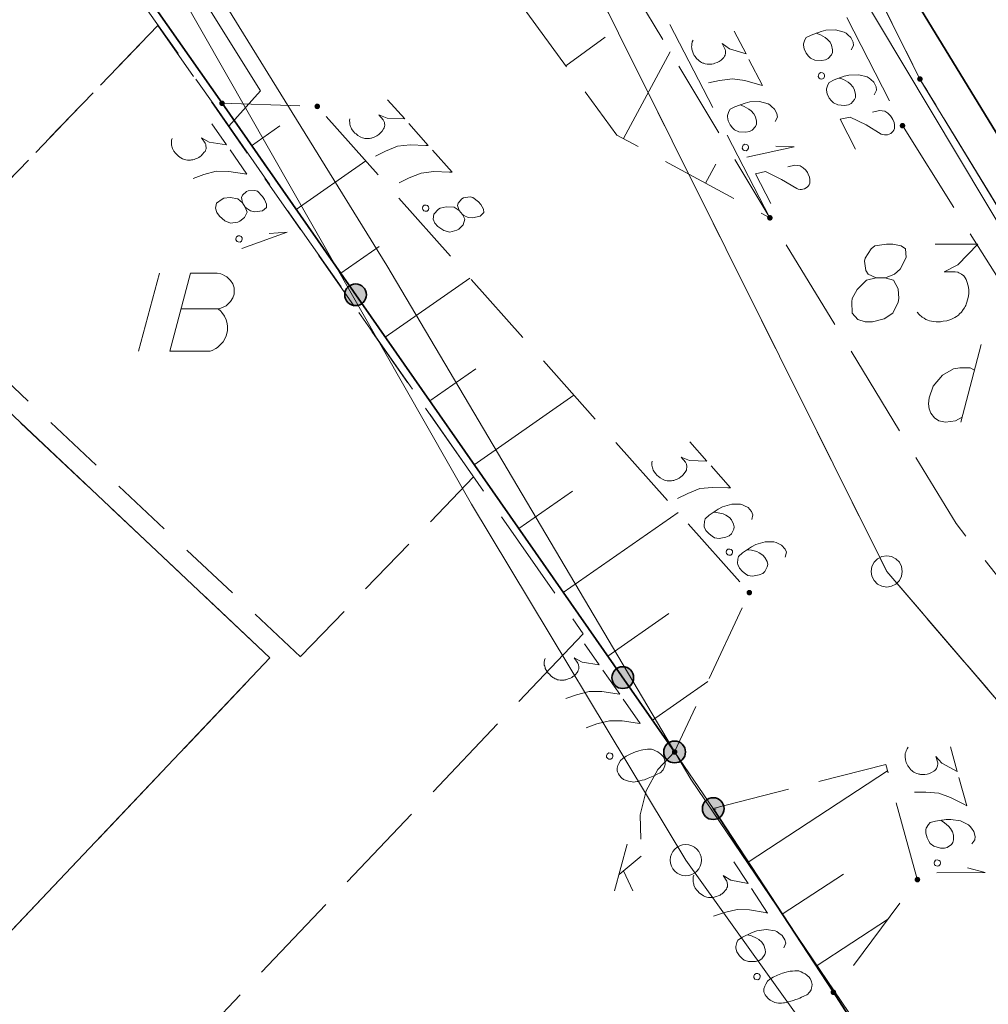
# Model space of a CAD drawing. Header units: metres. Extents: x 5554594 to 5556205, y 5636132 to 5636668.
# Tile 18 of 168: x 5555154 to 5555169, y 5636281 to 5636297. Entities that reach past the tile are written whole.
import ezdxf

# ---------------------------------------------------------------- set-up
doc = ezdxf.new("R2010")
doc.units = ezdxf.units.M
doc.header["$MEASUREMENT"] = 0
doc.header["$XCLIPFRAME"] = 0
for name, pattern in [('L_0_05', [1.75, 1.25, -0.5]), ('L_0_06', [2, 1.5, -0.5]), ('PRZER1-1', [2, 1, -1]), ('PRZER2-1', [3, 2, -1]), ('PRZER3-1', [4, 3, -1])]:
    doc.linetypes.add(name, pattern=pattern)
for name, color, linetype, lineweight in [('#digitalizacja', 7, 'Continuous', 18), ('#RASTER', 7, 'Continuous', 18), ('#skartowane', 7, 'Continuous', 18)]:
    doc.layers.add(name, color=color, linetype=linetype, lineweight=lineweight)
for name, color, linetype, lineweight, true_color in [('GEPPGD', 96, 'Continuous', 18, 0x008000), ('GESDZI', 18, 'Continuous', 18, 0x0a0909), ('GESDZI_O', 18, 'Continuous', 18, 0x0a0909), ('GESKKL', 96, 'PRZER3-1', 18, 0x008000), ('GESUZY', 96, 'PRZER1-1', 18, 0x008000), ('GESUZY_O', 96, 'PRZER1-1', 18, 0x008000), ('GSSKPL', 18, 'PRZER3-1', 18, 0x0a0909), ('GSSSBA', 18, 'Continuous', 25, 0x0a0909), ('GULWPI', 5, 'Continuous', 18, 0x0000ff), ('GUPWPI', 5, 'Continuous', 18, 0x0000ff), ('GUSIBP', 18, 'PRZER2-1', 18, 0x0a0909), ('GUSIBP_O', 18, 'PRZER2-1', 18, 0x0a0909)]:
    doc.layers.add(name, color=color, linetype=linetype, lineweight=lineweight, true_color=true_color)
picture_1 = doc.add_image_def('image1.tif', size_in_pixel=(18897, 11811))

# ---------------------------------------------------------------- blocks, each defined once
blk = doc.blocks.new('POINT')
blk.add_hatch(color=0).paths.add_polyline_path([(-0.000884, -0.0025), (-0.0025, -0.000884), (-0.0025, 0.000884), (0.000884, 0.0025), (0.0025, 0.000884), (0.0025, -0.000884), (0.000884, -0.0025)])
blk = doc.blocks.new('EPPGN')
blk.add_hatch(color=0).paths.add_polyline_path([(0, -0.09), (-0.027812, -0.085595), (-0.052901, -0.072812), (-0.072812, -0.052901), (-0.085595, -0.027812), (-0.09, 0), (-0.085595, 0.027812), (-0.072812, 0.052901), (-0.052901, 0.072812), (-0.027812, 0.085595), (0, 0.09), (0.027812, 0.085595), (0.052901, 0.072812), (0.072812, 0.052901), (0.085595, 0.027812), (0.09, 0), (0.085595, -0.027812), (0.072812, -0.052901), (0.052901, -0.072812), (0.027812, -0.085595)])
blk = doc.blocks.new('EPPGS')
at = {"color": 0, "flags": 128}
blk.add_lwpolyline([(0.5, 0), (0.475528, -0.154508), (0.404508, -0.293893), (0.293893, -0.404508), (0.154508, -0.475528), (0, -0.5), (-0.154508, -0.475528), (-0.293893, -0.404508), (-0.404508, -0.293893), (-0.475528, -0.154508), (-0.5, 0), (-0.475528, 0.154508), (-0.404508, 0.293893), (-0.293893, 0.404508), (-0.154508, 0.475528), (0, 0.5), (0.154508, 0.475528), (0.293893, 0.404508), (0.404508, 0.293893), (0.475528, 0.154508), (0.5, 0)], close=True, dxfattribs=at)
blk = doc.blocks.new('*U100')
at = {"layer": 'GESUZY_O', "color": 96, "linetype": 'ByBlock', "lineweight": 18, "true_color": 0x008000}
blk.add_line((5555169.073, 5636291.607), (5555168.748, 5636290.357), dxfattribs=at)
at = {"layer": 'GESUZY_O', "color": 96, "linetype": 'ByBlock', "lineweight": 18, "true_color": 0x008000, "flags": 128}
blk.add_lwpolyline([(5555168.965, 5636291.194), (5555168.896, 5636291.233), (5555168.729, 5636291.233), (5555168.63, 5636291.214), (5555168.453, 5636291.115), (5555168.305, 5636290.938), (5555168.237, 5636290.751), (5555168.227, 5636290.653), (5555168.237, 5636290.574), (5555168.266, 5636290.505), (5555168.325, 5636290.426), (5555168.394, 5636290.377), (5555168.502, 5636290.357), (5555168.581, 5636290.367), (5555168.66, 5636290.377), (5555168.768, 5636290.436)], dxfattribs=at)
blk = doc.blocks.new('*U358')
at = {"layer": '#skartowane', "color": 7, "linetype": 'ByBlock', "lineweight": 18}
for q in [(5555168.852, 5636283.198), (5555168.36, 5636283.117)]:
    blk.add_line((5555169.136, 5636283.123), q, dxfattribs=at)
blk = doc.blocks.new('*U359')
at = {"layer": '#skartowane', "color": 7, "linetype": 'ByBlock', "lineweight": 18}
for q in [(5555157.199, 5636293.148), (5555157.636, 5636293.388)]:
    blk.add_line((5555157.929, 5636293.412), q, dxfattribs=at)
blk = doc.blocks.new('*U360')
at = {"layer": '#skartowane', "color": 7, "linetype": 'ByBlock', "lineweight": 18}
for q in [(5555165.312, 5636294.613), (5555165.777, 5636294.793)]:
    blk.add_line((5555166.07, 5636294.779), q, dxfattribs=at)
blk = doc.blocks.new('*U1606')
at = {"layer": '#digitalizacja', "color": 36, "linetype": 'ByBlock', "lineweight": 18, "true_color": 0x803300}
for p, q in [((5555163.186, 5636282.828), (5555163.387, 5636283.578)), ((5555163.257, 5636283.094), (5555163.611, 5636283.389)), ((5555163.328, 5636283.153), (5555163.481, 5636282.828))]:
    blk.add_line(p, q, dxfattribs=at)

msp = doc.modelspace()

# ---------------------------------------------------------------- hatches: boundary and pattern name
at = {"layer": '#skartowane', "linetype": 'Continuous', "lineweight": 18}
h = msp.add_hatch(color=7, dxfattribs=at)
edge = h.paths.add_edge_path()
edge.add_arc((5555156.88, 5636295.48), 0.045, 0, 360)
h = msp.add_hatch(color=7, dxfattribs=at)
edge = h.paths.add_edge_path()
edge.add_arc((5555158.41, 5636295.43), 0.045, 0, 360)
h = msp.add_hatch(color=7, dxfattribs=at)
edge = h.paths.add_edge_path()
edge.add_arc((5555167.81, 5636295.12), 0.045, 0, 360)
h = msp.add_hatch(color=7, dxfattribs=at)
edge = h.paths.add_edge_path()
edge.add_arc((5555165.68, 5636293.64), 0.045, 0, 360)
at = {"layer": '#skartowane', "linetype": 'Continuous', "lineweight": 35}
h = msp.add_hatch(color=7, dxfattribs=at)
edge = h.paths.add_edge_path()
edge.add_arc((5555159.026, 5636292.405), 0.175, 0, 360)
at = {"layer": '#skartowane', "linetype": 'Continuous', "lineweight": 18}
h = msp.add_hatch(color=7, dxfattribs=at)
edge = h.paths.add_edge_path()
edge.add_arc((5555165.35, 5636287.62), 0.045, 0, 360)
at = {"layer": '#skartowane', "linetype": 'Continuous', "lineweight": 35}
h = msp.add_hatch(color=7, dxfattribs=at)
edge = h.paths.add_edge_path()
edge.add_arc((5555163.317, 5636286.254), 0.175, 0, 360)
h = msp.add_hatch(color=7, dxfattribs=at)
edge = h.paths.add_edge_path()
edge.add_arc((5555164.15, 5636285.06), 0.175, 0, 360)
at = {"layer": '#skartowane', "linetype": 'Continuous', "lineweight": 18}
h = msp.add_hatch(color=7, dxfattribs=at)
edge = h.paths.add_edge_path()
edge.add_arc((5555164.15, 5636285.06), 0.045, 0, 360)
at = {"layer": '#skartowane', "linetype": 'Continuous', "lineweight": 35}
h = msp.add_hatch(color=7, dxfattribs=at)
edge = h.paths.add_edge_path()
edge.add_arc((5555164.77, 5636284.15), 0.175, 0, 360)
at = {"layer": '#skartowane', "linetype": 'Continuous', "lineweight": 18}
h = msp.add_hatch(color=7, dxfattribs=at)
edge = h.paths.add_edge_path()
edge.add_arc((5555168.05, 5636283.01), 0.045, 0, 360)
h = msp.add_hatch(color=7, dxfattribs=at)
edge = h.paths.add_edge_path()
edge.add_arc((5555166.7, 5636281.2), 0.045, 0, 360)

# ---------------------------------------------------------------- linework, layer by layer
at = {"layer": '#digitalizacja', "color": 1, "linetype": 'Continuous', "lineweight": 18, "flags": 128}
msp.add_lwpolyline([(5555160.588, 5636310.204), (5555164.623, 5636302.246), (5555166.546, 5636298.24), (5555170.434, 5636291.739), (5555173.666, 5636287.512), (5555177.255, 5636283.385), (5555187.066, 5636274.45)], dxfattribs=at)
at = {"layer": '#digitalizacja', "color": 36, "linetype": 'Continuous', "lineweight": 18, "true_color": 0x803300, "flags": 128}
for points in [[(5555164.329, 5636283.323), (5555160.89, 5636289.043), (5555154.409, 5636300.408), (5555149.33, 5636308.043)], [(5555176.621, 5636268.039), (5555172.322, 5636273.699), (5555167.867, 5636279.515), (5555164.409, 5636284.623), (5555159.53, 5636292.876), (5555156.905, 5636297.117), (5555153.86, 5636302.373)], [(5555175.804, 5636267.776), (5555166.819, 5636279.847), (5555164.329, 5636283.323)]]:
    msp.add_lwpolyline(points, dxfattribs=at)
at = {"layer": '#digitalizacja', "color": 36, "linetype": 'Continuous', "lineweight": 18, "true_color": 0x803300}
msp.add_circle((5555164.329, 5636283.323), 0.25, dxfattribs=at)
at = {"layer": '#skartowane', "color": 7, "linetype": 'Continuous', "lineweight": 18}
msp.add_line((5555164.77, 5636284.15), (5555164.15, 5636285.06), dxfattribs=at)
at = {"layer": '#skartowane', "color": 7, "linetype": 'Continuous', "lineweight": 35, "flags": 128}
for points in [[(5555158.36, 5636316.43), (5555167.82, 5636297.46), (5555171.77, 5636290.99), (5555175.13, 5636287.15)], [(5555154.06, 5636301.62), (5555153.03, 5636300.97), (5555156.88, 5636295.48), (5555164.15, 5636285.06)], [(5555177.89, 5636265.98), (5555176.4, 5636269.89), (5555167.79, 5636279.51), (5555166.7, 5636281.2), (5555164.77, 5636284.15)]]:
    msp.add_lwpolyline(points, dxfattribs=at)
at = {"layer": '#skartowane', "color": 7, "linetype": 'L_0_06', "lineweight": 18, "flags": 128}
msp.add_lwpolyline([(5555319.91, 5636279.38), (5555323.03, 5636275.28), (5555329.28, 5636268.46), (5555334.03, 5636263.4), (5555345.03, 5636252.49), (5555346.54, 5636251.45), (5555345.73, 5636247.93), (5555332.42, 5636261.49), (5555327.2, 5636266.8), (5555317.86, 5636277.41), (5555315.42, 5636280.01), (5555313.35, 5636281.16), (5555310.91, 5636281.48), (5555308.55, 5636280.93), (5555307.33, 5636278.49), (5555300.21, 5636263.98), (5555298.84, 5636260.31), (5555299.74, 5636259.03), (5555298.26, 5636255.27), (5555297.04, 5636255.1), (5555292.88, 5636247), (5555292.08, 5636246.05), (5555288.59, 5636239.37), (5555285.9, 5636234.86), (5555282.53, 5636231.41), (5555279.83, 5636229.99), (5555275.41, 5636228.95), (5555271.53, 5636229.31), (5555268.13, 5636230.4), (5555264.62, 5636232.17), (5555253.07, 5636239.68), (5555243.27, 5636245.93), (5555229.11, 5636254.41), (5555220.5, 5636258.77), (5555213.45, 5636261.65), (5555208.14, 5636263.06), (5555202.51, 5636263.31), (5555198.72, 5636262.51), (5555193.02, 5636260.05), (5555189.79, 5636257.33), (5555186.81, 5636252.47), (5555184.72, 5636245.33), (5555179.71, 5636245.97), (5555181.09, 5636251.46), (5555182.84, 5636255.67), (5555185.21, 5636259.68), (5555188.88, 5636264.05), (5555188.73, 5636266.82), (5555186.51, 5636270.36), (5555177.24, 5636279.14), (5555172.12, 5636284.35), (5555168.67, 5636288.73), (5555165.68, 5636293.64), (5555163.11, 5636298.61), (5555159.69, 5636305.28), (5555154.96, 5636314.88), (5555157.25, 5636316.15), (5555161.87, 5636306.69), (5555165.41, 5636299.79), (5555167.81, 5636295.12), (5555170.82, 5636290.32), (5555174.09, 5636286.04), (5555178.95, 5636281.15), (5555193.27, 5636269.09), (5555198.74, 5636266.34), (5555202.91, 5636266.53), (5555208.67, 5636266.05), (5555214.33, 5636264.32), (5555221.74, 5636261.36), (5555230.37, 5636257.02), (5555244.89, 5636248.46), (5555254.7, 5636242.22), (5555266.71, 5636234.85), (5555271.59, 5636232.9), (5555275.32, 5636232.51), (5555278.58, 5636233.38), (5555282.52, 5636236.11), (5555285.35, 5636239.7), (5555289.44, 5636247.37), (5555294.78, 5636258.52), (5555297.61, 5636265.12), (5555304.52, 5636279.57), (5555309.3, 5636287.58), (5555310.96, 5636291.13)], dxfattribs=at)
at = {"layer": '#skartowane', "color": 7, "linetype": 'L_0_05', "lineweight": 18, "flags": 128}
for points in [[(5555154.6, 5636314.7), (5555158.99, 5636304.78), (5555165.68, 5636293.64), (5555163.22, 5636294.97), (5555156.99, 5636303.46), (5555152.37, 5636313.55), (5555154.6, 5636314.7)], [(5555156.88, 5636295.48), (5555158.41, 5636295.43), (5555165.35, 5636287.62), (5555164.15, 5636285.06), (5555156.88, 5636295.48)], [(5555164.77, 5636284.15), (5555167.54, 5636284.86), (5555168.05, 5636283.01), (5555166.7, 5636281.2), (5555164.77, 5636284.15)]]:
    msp.add_lwpolyline(points, close=True, dxfattribs=at)
at = {"layer": '#skartowane', "color": 7, "linetype": 'Continuous', "lineweight": 18, "flags": 128}
for points in [[(5555165.107, 5636296.641), (5555165.297, 5636296.274), (5555165.029, 5636296.355), (5555164.912, 5636296.44), (5555164.961, 5636296.346), (5555164.966, 5636296.322), (5555164.967, 5636296.309), (5555164.967, 5636296.296), (5555164.967, 5636296.283), (5555164.962, 5636296.254), (5555164.952, 5636296.235), (5555164.941, 5636296.216), (5555164.928, 5636296.203), (5555164.897, 5636296.173), (5555164.868, 5636296.152), (5555164.853, 5636296.144), (5555164.832, 5636296.133), (5555164.797, 5636296.122), (5555164.774, 5636296.116), (5555164.75, 5636296.111), (5555164.732, 5636296.108), (5555164.718, 5636296.108), (5555164.705, 5636296.107), (5555164.692, 5636296.107), (5555164.671, 5636296.11), (5555164.642, 5636296.114), (5555164.618, 5636296.122), (5555164.602, 5636296.127), (5555164.583, 5636296.137), (5555164.565, 5636296.148), (5555164.543, 5636296.163), (5555164.533, 5636296.171), (5555164.503, 5636296.202), (5555164.482, 5636296.231), (5555164.466, 5636296.249), (5555164.447, 5636296.286), (5555164.43, 5636296.331), (5555164.427, 5636296.349), (5555164.424, 5636296.368), (5555164.421, 5636296.386), (5555164.424, 5636296.407), (5555164.426, 5636296.428), (5555164.434, 5636296.465), (5555164.446, 5636296.492)], [(5555166.988, 5636296.337), (5555167.024, 5636296.408), (5555167.015, 5636296.464), (5555166.978, 5636296.537), (5555166.93, 5636296.579), (5555166.903, 5636296.605), (5555166.874, 5636296.623), (5555166.736, 5636296.659), (5555166.58, 5636296.652), (5555166.504, 5636296.632), (5555166.341, 5636296.575), (5555166.262, 5636296.535), (5555166.241, 5636296.497), (5555166.221, 5636296.434), (5555166.218, 5636296.413), (5555166.229, 5636296.352), (5555166.265, 5636296.284), (5555166.302, 5636296.237), (5555166.331, 5636296.205), (5555166.4, 5636296.174), (5555166.512, 5636296.165), (5555166.572, 5636296.176), (5555166.614, 5636296.198), (5555166.669, 5636296.259), (5555166.684, 5636296.294), (5555166.686, 5636296.341), (5555166.67, 5636296.412), (5555166.646, 5636296.46), (5555166.6, 5636296.509), (5555166.566, 5636296.538), (5555166.491, 5636296.579), (5555166.449, 5636296.597), (5555166.425, 5636296.605)], [(5555162.405, 5636296.081), (5555163.033, 5636296.542)], [(5555163.327, 5636294.912), (5555164.08, 5636296.304)], [(5555165.343, 5636296.185), (5555165.56, 5636295.765), (5555165.521, 5636295.778), (5555165.279, 5636295.846), (5555165.078, 5636295.875), (5555164.872, 5636295.848), (5555164.693, 5636295.809)], [(5555166.546, 5636295.957), (5555166.559, 5636295.931), (5555166.557, 5636295.909), (5555166.544, 5636295.883), (5555166.517, 5636295.869), (5555166.488, 5636295.874), (5555166.47, 5636295.885), (5555166.456, 5636295.911), (5555166.459, 5636295.932), (5555166.471, 5636295.959), (5555166.498, 5636295.972), (5555166.527, 5636295.967), (5555166.546, 5636295.957)], [(5555167.357, 5636295.617), (5555167.394, 5636295.689), (5555167.385, 5636295.744), (5555167.347, 5636295.818), (5555167.299, 5636295.86), (5555167.273, 5636295.886), (5555167.243, 5636295.904), (5555167.106, 5636295.939), (5555166.95, 5636295.932), (5555166.873, 5636295.913), (5555166.71, 5636295.856), (5555166.632, 5636295.815), (5555166.611, 5636295.778), (5555166.59, 5636295.714), (5555166.588, 5636295.693), (5555166.599, 5636295.633), (5555166.634, 5636295.564), (5555166.672, 5636295.517), (5555166.701, 5636295.486), (5555166.77, 5636295.455), (5555166.881, 5636295.445), (5555166.942, 5636295.457), (5555166.984, 5636295.478), (5555167.039, 5636295.54), (5555167.054, 5636295.574), (5555167.056, 5636295.622), (5555167.04, 5636295.693), (5555167.015, 5636295.74), (5555166.97, 5636295.79), (5555166.935, 5636295.819), (5555166.861, 5636295.86), (5555166.818, 5636295.878), (5555166.795, 5636295.886)], [(5555159.539, 5636295.538), (5555159.814, 5636295.229), (5555159.534, 5636295.242), (5555159.399, 5636295.296), (5555159.47, 5636295.216), (5555159.481, 5636295.195), (5555159.485, 5636295.182), (5555159.488, 5636295.169), (5555159.492, 5636295.156), (5555159.494, 5636295.127), (5555159.489, 5636295.106), (5555159.483, 5636295.086), (5555159.474, 5636295.07), (5555159.451, 5636295.033), (5555159.428, 5636295.005), (5555159.415, 5636294.994), (5555159.397, 5636294.978), (5555159.367, 5636294.959), (5555159.345, 5636294.947), (5555159.324, 5636294.936), (5555159.307, 5636294.929), (5555159.294, 5636294.925), (5555159.281, 5636294.922), (5555159.268, 5636294.919), (5555159.247, 5636294.916), (5555159.218, 5636294.913), (5555159.193, 5636294.915), (5555159.176, 5636294.916), (5555159.156, 5636294.921), (5555159.135, 5636294.926), (5555159.111, 5636294.936), (5555159.098, 5636294.941), (5555159.062, 5636294.964), (5555159.034, 5636294.987), (5555159.014, 5636295), (5555158.986, 5636295.031), (5555158.96, 5636295.071), (5555158.952, 5636295.088), (5555158.945, 5636295.105), (5555158.937, 5636295.122), (5555158.934, 5636295.143), (5555158.931, 5636295.164), (5555158.93, 5636295.202), (5555158.935, 5636295.231)], [(5555165.766, 5636295.187), (5555165.802, 5636295.259), (5555165.794, 5636295.314), (5555165.756, 5636295.387), (5555165.708, 5636295.429), (5555165.681, 5636295.455), (5555165.651, 5636295.473), (5555165.514, 5636295.508), (5555165.358, 5636295.501), (5555165.282, 5636295.481), (5555165.119, 5636295.424), (5555165.04, 5636295.383), (5555165.019, 5636295.346), (5555164.999, 5636295.282), (5555164.997, 5636295.261), (5555165.008, 5636295.2), (5555165.043, 5636295.132), (5555165.081, 5636295.085), (5555165.11, 5636295.054), (5555165.179, 5636295.023), (5555165.291, 5636295.014), (5555165.351, 5636295.025), (5555165.393, 5636295.047), (5555165.448, 5636295.109), (5555165.463, 5636295.143), (5555165.465, 5636295.191), (5555165.448, 5636295.262), (5555165.424, 5636295.309), (5555165.378, 5636295.359), (5555165.344, 5636295.387), (5555165.269, 5636295.428), (5555165.227, 5636295.446), (5555165.203, 5636295.454)], [(5555167.329, 5636295.337), (5555167.442, 5636295.362), (5555167.527, 5636295.352), (5555167.577, 5636295.319), (5555167.617, 5636295.279), (5555167.641, 5636295.245), (5555167.655, 5636295.219), (5555167.674, 5636295.169), (5555167.68, 5636295.132), (5555167.683, 5636295.114), (5555167.683, 5636295.074), (5555167.67, 5636295.048), (5555167.654, 5636295.026), (5555167.641, 5636295.013), (5555167.623, 5636294.997), (5555167.597, 5636294.983), (5555167.568, 5636294.975), (5555167.549, 5636294.972), (5555167.523, 5636294.972), (5555167.494, 5636294.977), (5555167.47, 5636294.985), (5555167.228, 5636295.132), (5555166.971, 5636295.259), (5555166.81, 5636295.223), (5555167.055, 5636294.745)], [(5555156.716, 5636295.151), (5555156.953, 5636294.812), (5555156.676, 5636294.857), (5555156.549, 5636294.926), (5555156.61, 5636294.839), (5555156.618, 5636294.816), (5555156.62, 5636294.803), (5555156.622, 5636294.79), (5555156.624, 5636294.777), (5555156.623, 5636294.748), (5555156.615, 5636294.728), (5555156.608, 5636294.708), (5555156.596, 5636294.693), (5555156.569, 5636294.66), (5555156.544, 5636294.635), (5555156.529, 5636294.624), (5555156.51, 5636294.611), (5555156.477, 5636294.595), (5555156.454, 5636294.587), (5555156.432, 5636294.578), (5555156.414, 5636294.573), (5555156.401, 5636294.571), (5555156.388, 5636294.569), (5555156.375, 5636294.567), (5555156.353, 5636294.567), (5555156.324, 5636294.568), (5555156.299, 5636294.572), (5555156.283, 5636294.575), (5555156.263, 5636294.583), (5555156.243, 5636294.59), (5555156.22, 5636294.603), (5555156.208, 5636294.609), (5555156.175, 5636294.637), (5555156.15, 5636294.662), (5555156.131, 5636294.678), (5555156.108, 5636294.712), (5555156.086, 5636294.754), (5555156.08, 5636294.772), (5555156.075, 5636294.79), (5555156.07, 5636294.808), (5555156.069, 5636294.829), (5555156.069, 5636294.851), (5555156.071, 5636294.888), (5555156.08, 5636294.916)], [(5555157.355, 5636294.799), (5555157.811, 5636295.117)], [(5555159.88, 5636295.154), (5555160.194, 5636294.801), (5555160.153, 5636294.804), (5555159.902, 5636294.81), (5555159.7, 5636294.789), (5555159.507, 5636294.712), (5555159.343, 5636294.63)], [(5555157.01, 5636294.73), (5555157.28, 5636294.342), (5555157.239, 5636294.349), (5555156.991, 5636294.385), (5555156.788, 5636294.387), (5555156.588, 5636294.334), (5555156.415, 5636294.271)], [(5555160.261, 5636294.726), (5555160.575, 5636294.373), (5555160.533, 5636294.375), (5555160.282, 5636294.382), (5555160.08, 5636294.36), (5555159.888, 5636294.284), (5555159.724, 5636294.202)], [(5555165.325, 5636294.806), (5555165.339, 5636294.78), (5555165.336, 5636294.759), (5555165.323, 5636294.732), (5555165.297, 5636294.718), (5555165.268, 5636294.723), (5555165.249, 5636294.734), (5555165.236, 5636294.76), (5555165.238, 5636294.781), (5555165.251, 5636294.808), (5555165.277, 5636294.821), (5555165.306, 5636294.816), (5555165.325, 5636294.806)], [(5555158.07, 5636293.774), (5555159.189, 5636294.554)], [(5555164.647, 5636294.199), (5555164.812, 5636294.504)], [(5555165.969, 5636294.461), (5555166.082, 5636294.486), (5555166.167, 5636294.477), (5555166.217, 5636294.443), (5555166.257, 5636294.404), (5555166.282, 5636294.37), (5555166.295, 5636294.344), (5555166.314, 5636294.294), (5555166.32, 5636294.257), (5555166.323, 5636294.238), (5555166.324, 5636294.199), (5555166.311, 5636294.172), (5555166.295, 5636294.151), (5555166.282, 5636294.138), (5555166.264, 5636294.121), (5555166.238, 5636294.108), (5555166.209, 5636294.1), (5555166.19, 5636294.097), (5555166.164, 5636294.096), (5555166.135, 5636294.101), (5555166.111, 5636294.109), (5555165.869, 5636294.256), (5555165.611, 5636294.382), (5555165.45, 5636294.345), (5555165.697, 5636293.868)], [(5555157.207, 5636293.88), (5555157.254, 5636293.813), (5555157.272, 5636293.797), (5555157.337, 5636293.755), (5555157.406, 5636293.739), (5555157.532, 5636293.755), (5555157.596, 5636293.807), (5555157.597, 5636293.857), (5555157.564, 5636293.935), (5555157.53, 5636293.984), (5555157.452, 5636294.066), (5555157.407, 5636294.078), (5555157.301, 5636294.076), (5555157.273, 5636294.064), (5555157.207, 5636294.003), (5555157.192, 5636293.964), (5555157.207, 5636293.88), (5555157.133, 5636293.944), (5555157.01, 5636293.966), (5555156.91, 5636293.954), (5555156.883, 5636293.942), (5555156.794, 5636293.873), (5555156.776, 5636293.796), (5555156.797, 5636293.724), (5555156.838, 5636293.666), (5555156.926, 5636293.591), (5555157.017, 5636293.554), (5555157.134, 5636293.571), (5555157.167, 5636293.586), (5555157.241, 5636293.645), (5555157.282, 5636293.731), (5555157.254, 5636293.813)], [(5555160.689, 5636293.756), (5555160.744, 5636293.694), (5555160.764, 5636293.68), (5555160.833, 5636293.647), (5555160.904, 5636293.638), (5555161.027, 5636293.669), (5555161.085, 5636293.728), (5555161.079, 5636293.779), (5555161.038, 5636293.852), (5555160.998, 5636293.896), (5555160.91, 5636293.968), (5555160.865, 5636293.975), (5555160.759, 5636293.961), (5555160.734, 5636293.945), (5555160.675, 5636293.878), (5555160.664, 5636293.837), (5555160.689, 5636293.756), (5555160.608, 5636293.811), (5555160.483, 5636293.818), (5555160.386, 5636293.794), (5555160.36, 5636293.779), (5555160.28, 5636293.7), (5555160.271, 5636293.621), (5555160.3, 5636293.553), (5555160.347, 5636293.5), (5555160.444, 5636293.435), (5555160.539, 5636293.409), (5555160.653, 5636293.44), (5555160.684, 5636293.459), (5555160.751, 5636293.526), (5555160.781, 5636293.616), (5555160.744, 5636293.694)], [(5555160.179, 5636293.84), (5555160.199, 5636293.818), (5555160.202, 5636293.797), (5555160.196, 5636293.768), (5555160.174, 5636293.748), (5555160.144, 5636293.746), (5555160.124, 5636293.751), (5555160.104, 5636293.773), (5555160.101, 5636293.794), (5555160.107, 5636293.823), (5555160.129, 5636293.843), (5555160.159, 5636293.845), (5555160.179, 5636293.84)], [(5555157.187, 5636293.341), (5555157.204, 5636293.317), (5555157.204, 5636293.296), (5555157.195, 5636293.267), (5555157.171, 5636293.251), (5555157.141, 5636293.252), (5555157.121, 5636293.259), (5555157.104, 5636293.284), (5555157.104, 5636293.305), (5555157.113, 5636293.333), (5555157.137, 5636293.35), (5555157.167, 5636293.349), (5555157.187, 5636293.341)], [(5555158.786, 5636292.749), (5555159.405, 5636293.181)], [(5555159.501, 5636291.723), (5555160.861, 5636292.672)], [(5555160.216, 5636290.698), (5555160.956, 5636291.215)], [(5555160.931, 5636289.673), (5555162.533, 5636290.79)], [(5555164.394, 5636290.04), (5555164.668, 5636289.731), (5555164.389, 5636289.743), (5555164.254, 5636289.797), (5555164.324, 5636289.717), (5555164.336, 5636289.696), (5555164.339, 5636289.683), (5555164.342, 5636289.67), (5555164.346, 5636289.658), (5555164.348, 5636289.628), (5555164.343, 5636289.608), (5555164.338, 5636289.587), (5555164.328, 5636289.571), (5555164.305, 5636289.535), (5555164.283, 5636289.507), (5555164.269, 5636289.495), (5555164.252, 5636289.479), (5555164.221, 5636289.46), (5555164.2, 5636289.449), (5555164.178, 5636289.437), (5555164.161, 5636289.43), (5555164.148, 5636289.427), (5555164.135, 5636289.423), (5555164.123, 5636289.42), (5555164.102, 5636289.417), (5555164.072, 5636289.414), (5555164.047, 5636289.416), (5555164.031, 5636289.417), (5555164.01, 5636289.422), (5555163.989, 5636289.428), (5555163.965, 5636289.437), (5555163.953, 5636289.442), (5555163.916, 5636289.465), (5555163.888, 5636289.488), (5555163.868, 5636289.502), (5555163.841, 5636289.533), (5555163.814, 5636289.572), (5555163.806, 5636289.589), (5555163.799, 5636289.606), (5555163.792, 5636289.623), (5555163.789, 5636289.644), (5555163.786, 5636289.666), (5555163.784, 5636289.703), (5555163.79, 5636289.732)], [(5555164.735, 5636289.656), (5555165.049, 5636289.302), (5555165.007, 5636289.305), (5555164.756, 5636289.311), (5555164.554, 5636289.29), (5555164.361, 5636289.213), (5555164.198, 5636289.131)], [(5555161.647, 5636288.648), (5555162.508, 5636289.249)], [(5555165.391, 5636288.793), (5555165.408, 5636288.871), (5555165.386, 5636288.923), (5555165.331, 5636288.985), (5555165.274, 5636289.013), (5555165.242, 5636289.032), (5555165.209, 5636289.042), (5555165.067, 5636289.042), (5555164.918, 5636288.996), (5555164.848, 5636288.959), (5555164.705, 5636288.863), (5555164.638, 5636288.804), (5555164.628, 5636288.763), (5555164.624, 5636288.696), (5555164.627, 5636288.675), (5555164.653, 5636288.619), (5555164.704, 5636288.562), (5555164.752, 5636288.525), (5555164.788, 5636288.502), (5555164.863, 5636288.489), (5555164.972, 5636288.508), (5555165.028, 5636288.534), (5555165.064, 5636288.565), (5555165.101, 5636288.638), (5555165.108, 5636288.676), (5555165.098, 5636288.722), (5555165.064, 5636288.787), (5555165.029, 5636288.827), (5555164.972, 5636288.864), (5555164.932, 5636288.883), (5555164.849, 5636288.904), (5555164.804, 5636288.911), (5555164.779, 5636288.913)], [(5555162.362, 5636287.623), (5555164.205, 5636288.909)], [(5555165.928, 5636288.188), (5555165.945, 5636288.267), (5555165.923, 5636288.318), (5555165.868, 5636288.38), (5555165.811, 5636288.408), (5555165.779, 5636288.427), (5555165.746, 5636288.437), (5555165.604, 5636288.437), (5555165.455, 5636288.392), (5555165.386, 5636288.354), (5555165.242, 5636288.258), (5555165.176, 5636288.199), (5555165.165, 5636288.158), (5555165.161, 5636288.091), (5555165.164, 5636288.07), (5555165.19, 5636288.014), (5555165.241, 5636287.957), (5555165.289, 5636287.921), (5555165.325, 5636287.897), (5555165.4, 5636287.885), (5555165.51, 5636287.903), (5555165.566, 5636287.929), (5555165.601, 5636287.961), (5555165.639, 5636288.034), (5555165.645, 5636288.071), (5555165.635, 5636288.118), (5555165.601, 5636288.182), (5555165.566, 5636288.222), (5555165.51, 5636288.259), (5555165.469, 5636288.278), (5555165.387, 5636288.3), (5555165.341, 5636288.306), (5555165.316, 5636288.308)], [(5555165.057, 5636288.315), (5555165.077, 5636288.293), (5555165.08, 5636288.272), (5555165.074, 5636288.243), (5555165.052, 5636288.223), (5555165.022, 5636288.221), (5555165.002, 5636288.226), (5555164.982, 5636288.248), (5555164.979, 5636288.269), (5555164.985, 5636288.298), (5555165.007, 5636288.318), (5555165.037, 5636288.32), (5555165.057, 5636288.315)], [(5555163.077, 5636286.598), (5555164.059, 5636287.283)], [(5555162.704, 5636286.797), (5555162.94, 5636286.458), (5555162.664, 5636286.503), (5555162.537, 5636286.572), (5555162.597, 5636286.485), (5555162.606, 5636286.462), (5555162.608, 5636286.449), (5555162.61, 5636286.436), (5555162.612, 5636286.423), (5555162.611, 5636286.393), (5555162.603, 5636286.374), (5555162.595, 5636286.354), (5555162.584, 5636286.339), (5555162.557, 5636286.305), (5555162.531, 5636286.28), (5555162.517, 5636286.27), (5555162.497, 5636286.257), (5555162.465, 5636286.241), (5555162.442, 5636286.233), (5555162.419, 5636286.224), (5555162.402, 5636286.219), (5555162.389, 5636286.217), (5555162.375, 5636286.215), (5555162.362, 5636286.213), (5555162.341, 5636286.212), (5555162.312, 5636286.213), (5555162.287, 5636286.218), (5555162.27, 5636286.221), (5555162.251, 5636286.228), (5555162.231, 5636286.236), (5555162.208, 5636286.249), (5555162.196, 5636286.255), (5555162.163, 5636286.282), (5555162.138, 5636286.308), (5555162.119, 5636286.324), (5555162.096, 5636286.358), (5555162.073, 5636286.4), (5555162.068, 5636286.418), (5555162.063, 5636286.436), (5555162.057, 5636286.454), (5555162.057, 5636286.475), (5555162.057, 5636286.496), (5555162.059, 5636286.534), (5555162.068, 5636286.562)], [(5555162.998, 5636286.375), (5555163.268, 5636285.988), (5555163.227, 5636285.995), (5555162.979, 5636286.031), (5555162.776, 5636286.033), (5555162.575, 5636285.98), (5555162.403, 5636285.917)], [(5555163.792, 5636285.573), (5555164.681, 5636286.192)], [(5555163.326, 5636285.906), (5555163.596, 5636285.518), (5555163.555, 5636285.525), (5555163.307, 5636285.561), (5555163.103, 5636285.563), (5555162.903, 5636285.51), (5555162.731, 5636285.447)], [(5555163.971, 5636284.981), (5555163.964, 5636284.99), (5555163.939, 5636285.016), (5555163.921, 5636285.032), (5555163.906, 5636285.043), (5555163.879, 5636285.061), (5555163.844, 5636285.08), (5555163.813, 5636285.094), (5555163.777, 5636285.104), (5555163.747, 5636285.105), (5555163.713, 5636285.103), (5555163.678, 5636285.101), (5555163.639, 5636285.095), (5555163.613, 5636285.091), (5555163.577, 5636285.08), (5555163.519, 5636285.061), (5555163.436, 5636285.025), (5555163.371, 5636284.994), (5555163.318, 5636284.957), (5555163.282, 5636284.925), (5555163.252, 5636284.875), (5555163.238, 5636284.844), (5555163.226, 5636284.799), (5555163.227, 5636284.757), (5555163.232, 5636284.739), (5555163.248, 5636284.707), (5555163.265, 5636284.682), (5555163.296, 5636284.647), (5555163.33, 5636284.62), (5555163.361, 5636284.606), (5555163.409, 5636284.589), (5555163.434, 5636284.584), (5555163.467, 5636284.578), (5555163.496, 5636284.577), (5555163.517, 5636284.578), (5555163.548, 5636284.585), (5555163.561, 5636284.587), (5555163.592, 5636284.594), (5555163.628, 5636284.605), (5555163.664, 5636284.615), (5555163.687, 5636284.624), (5555163.705, 5636284.629), (5555163.727, 5636284.638), (5555163.778, 5636284.659), (5555163.805, 5636284.671), (5555163.833, 5636284.683), (5555163.87, 5636284.702), (5555163.917, 5636284.727), (5555163.932, 5636284.737), (5555163.948, 5636284.756), (5555163.964, 5636284.774), (5555163.983, 5636284.809), (5555163.992, 5636284.837), (5555163.996, 5636284.862), (5555163.997, 5636284.891), (5555163.993, 5636284.917), (5555163.988, 5636284.935), (5555163.983, 5636284.953), (5555163.971, 5636284.981)], [(5555168.579, 5636285.144), (5555168.689, 5636284.745), (5555168.444, 5636284.88), (5555168.346, 5636284.988), (5555168.375, 5636284.886), (5555168.375, 5636284.861), (5555168.373, 5636284.848), (5555168.37, 5636284.835), (5555168.368, 5636284.822), (5555168.357, 5636284.795), (5555168.343, 5636284.779), (5555168.329, 5636284.763), (5555168.313, 5636284.752), (5555168.277, 5636284.73), (5555168.244, 5636284.715), (5555168.227, 5636284.71), (5555168.204, 5636284.704), (5555168.169, 5636284.7), (5555168.144, 5636284.699), (5555168.12, 5636284.699), (5555168.101, 5636284.7), (5555168.088, 5636284.702), (5555168.075, 5636284.705), (5555168.062, 5636284.708), (5555168.042, 5636284.714), (5555168.015, 5636284.725), (5555167.993, 5636284.737), (5555167.978, 5636284.746), (5555167.962, 5636284.76), (5555167.946, 5636284.773), (5555167.929, 5636284.793), (5555167.92, 5636284.803), (5555167.897, 5636284.84), (5555167.882, 5636284.872), (5555167.87, 5636284.893), (5555167.859, 5636284.933), (5555167.852, 5636284.98), (5555167.853, 5636284.999), (5555167.854, 5636285.018), (5555167.855, 5636285.036), (5555167.862, 5636285.057), (5555167.869, 5636285.077), (5555167.884, 5636285.112), (5555167.902, 5636285.135)], [(5555163.141, 5636285.035), (5555163.158, 5636285.011), (5555163.158, 5636284.99), (5555163.149, 5636284.962), (5555163.125, 5636284.945), (5555163.095, 5636284.946), (5555163.075, 5636284.953), (5555163.058, 5636284.978), (5555163.058, 5636284.999), (5555163.067, 5636285.027), (5555163.091, 5636285.044), (5555163.121, 5636285.043), (5555163.141, 5636285.035)], [(5555165.331, 5636283.292), (5555167.569, 5636284.756)], [(5555168.716, 5636284.649), (5555168.841, 5636284.193), (5555168.805, 5636284.214), (5555168.583, 5636284.33), (5555168.392, 5636284.4), (5555168.185, 5636284.417), (5555168.002, 5636284.415)], [(5555164.784, 5636284.129), (5555164.815, 5636284.149)], [(5555168.923, 5636283.585), (5555168.973, 5636283.648), (5555168.976, 5636283.704), (5555168.954, 5636283.783), (5555168.916, 5636283.834), (5555168.895, 5636283.865), (5555168.87, 5636283.889), (5555168.742, 5636283.952), (5555168.589, 5636283.977), (5555168.51, 5636283.973), (5555168.338, 5636283.951), (5555168.253, 5636283.927), (5555168.225, 5636283.895), (5555168.192, 5636283.837), (5555168.186, 5636283.817), (5555168.184, 5636283.755), (5555168.204, 5636283.681), (5555168.232, 5636283.627), (5555168.254, 5636283.59), (5555168.315, 5636283.546), (5555168.422, 5636283.514), (5555168.484, 5636283.513), (5555168.529, 5636283.525), (5555168.595, 5636283.574), (5555168.617, 5636283.605), (5555168.629, 5636283.651), (5555168.628, 5636283.724), (5555168.613, 5636283.775), (5555168.579, 5636283.833), (5555168.551, 5636283.868), (5555168.487, 5636283.924), (5555168.449, 5636283.95), (5555168.427, 5636283.963)], [(5555165.103, 5636283.295), (5555165.329, 5636282.95), (5555165.054, 5636283.003), (5555164.929, 5636283.076), (5555164.987, 5636282.987), (5555164.995, 5636282.964), (5555164.996, 5636282.951), (5555164.998, 5636282.938), (5555164.999, 5636282.925), (5555164.998, 5636282.895), (5555164.989, 5636282.876), (5555164.981, 5636282.856), (5555164.969, 5636282.841), (5555164.941, 5636282.809), (5555164.915, 5636282.784), (5555164.9, 5636282.775), (5555164.88, 5636282.762), (5555164.847, 5636282.747), (5555164.824, 5636282.739), (5555164.801, 5636282.731), (5555164.783, 5636282.727), (5555164.77, 5636282.725), (5555164.757, 5636282.724), (5555164.744, 5636282.722), (5555164.723, 5636282.722), (5555164.693, 5636282.724), (5555164.669, 5636282.729), (5555164.652, 5636282.733), (5555164.633, 5636282.741), (5555164.613, 5636282.749), (5555164.59, 5636282.763), (5555164.579, 5636282.769), (5555164.546, 5636282.797), (5555164.522, 5636282.824), (5555164.504, 5636282.84), (5555164.481, 5636282.875), (5555164.461, 5636282.918), (5555164.456, 5636282.936), (5555164.451, 5636282.954), (5555164.446, 5636282.972), (5555164.446, 5636282.993), (5555164.447, 5636283.015), (5555164.45, 5636283.052), (5555164.46, 5636283.08)], [(5555168.413, 5636283.304), (5555168.421, 5636283.275), (5555168.414, 5636283.255), (5555168.396, 5636283.231), (5555168.367, 5636283.224), (5555168.34, 5636283.234), (5555168.324, 5636283.248), (5555168.316, 5636283.277), (5555168.323, 5636283.297), (5555168.341, 5636283.32), (5555168.369, 5636283.328), (5555168.397, 5636283.317), (5555168.413, 5636283.304)], [(5555165.879, 5636282.455), (5555166.863, 5636283.099)], [(5555165.384, 5636282.866), (5555165.642, 5636282.47), (5555165.602, 5636282.479), (5555165.355, 5636282.522), (5555165.152, 5636282.53), (5555164.95, 5636282.483), (5555164.776, 5636282.425)], [(5555166.426, 5636281.618), (5555167.57, 5636282.367)], [(5555165.906, 5636281.916), (5555165.935, 5636281.991), (5555165.921, 5636282.045), (5555165.875, 5636282.114), (5555165.823, 5636282.151), (5555165.794, 5636282.174), (5555165.763, 5636282.189), (5555165.622, 5636282.21), (5555165.468, 5636282.187), (5555165.394, 5636282.16), (5555165.238, 5636282.086), (5555165.164, 5636282.037), (5555165.147, 5636281.998), (5555165.133, 5636281.933), (5555165.133, 5636281.911), (5555165.151, 5636281.852), (5555165.193, 5636281.788), (5555165.235, 5636281.745), (5555165.267, 5636281.717), (5555165.339, 5636281.693), (5555165.451, 5636281.696), (5555165.51, 5636281.713), (5555165.549, 5636281.739), (5555165.597, 5636281.806), (5555165.609, 5636281.842), (5555165.606, 5636281.889), (5555165.582, 5636281.958), (5555165.553, 5636282.003), (5555165.503, 5636282.047), (5555165.465, 5636282.072), (5555165.387, 5636282.106), (5555165.343, 5636282.119), (5555165.318, 5636282.124)], [(5555165.506, 5636281.492), (5555165.522, 5636281.467), (5555165.522, 5636281.446), (5555165.512, 5636281.418), (5555165.487, 5636281.402), (5555165.458, 5636281.404), (5555165.438, 5636281.412), (5555165.422, 5636281.437), (5555165.422, 5636281.458), (5555165.432, 5636281.486), (5555165.457, 5636281.502), (5555165.487, 5636281.5), (5555165.506, 5636281.492)], [(5555166.334, 5636281.413), (5555166.328, 5636281.423), (5555166.303, 5636281.449), (5555166.286, 5636281.466), (5555166.271, 5636281.477), (5555166.245, 5636281.496), (5555166.211, 5636281.515), (5555166.18, 5636281.53), (5555166.144, 5636281.542), (5555166.114, 5636281.544), (5555166.08, 5636281.543), (5555166.045, 5636281.541), (5555166.006, 5636281.537), (5555165.98, 5636281.534), (5555165.944, 5636281.524), (5555165.885, 5636281.507), (5555165.801, 5636281.473), (5555165.735, 5636281.444), (5555165.681, 5636281.409), (5555165.644, 5636281.378), (5555165.613, 5636281.329), (5555165.598, 5636281.298), (5555165.584, 5636281.254), (5555165.584, 5636281.211), (5555165.589, 5636281.193), (5555165.603, 5636281.16), (5555165.619, 5636281.136), (5555165.65, 5636281.099), (5555165.683, 5636281.071), (5555165.714, 5636281.056), (5555165.761, 5636281.038), (5555165.786, 5636281.033), (5555165.818, 5636281.026), (5555165.848, 5636281.024), (5555165.869, 5636281.024), (5555165.9, 5636281.03), (5555165.913, 5636281.032), (5555165.945, 5636281.038), (5555165.981, 5636281.047), (5555166.017, 5636281.057), (5555166.04, 5636281.065), (5555166.058, 5636281.07), (5555166.081, 5636281.078), (5555166.132, 5636281.097), (5555166.16, 5636281.108), (5555166.188, 5636281.119), (5555166.225, 5636281.137), (5555166.273, 5636281.161), (5555166.288, 5636281.171), (5555166.304, 5636281.189), (5555166.321, 5636281.207), (5555166.341, 5636281.241), (5555166.351, 5636281.269), (5555166.356, 5636281.293), (5555166.358, 5636281.323), (5555166.355, 5636281.349), (5555166.35, 5636281.367), (5555166.345, 5636281.385), (5555166.334, 5636281.413)]]:
    msp.add_lwpolyline(points, dxfattribs=at)
at = {"layer": '#skartowane', "color": 7, "flags": 128}
msp.add_lwpolyline([(5555163.607, 5636283.662), (5555163.598, 5636284.053), (5555163.691, 5636284.434), (5555163.879, 5636284.777), (5555164.15, 5636285.06)], dxfattribs=at)
at = {"layer": '#skartowane', "color": 7, "linetype": 'Continuous', "lineweight": 35}
for centre in [(5555159.026, 5636292.405), (5555163.317, 5636286.254), (5555164.15, 5636285.06), (5555164.77, 5636284.15)]:
    msp.add_circle(centre, 0.175, dxfattribs=at)
at = {"layer": 'GESDZI', "color": 96, "linetype": 'Continuous', "lineweight": 18, "flags": 128}
for points in [[(5555210.74, 5636267.97), (5555208.46, 5636266.82), (5555202.73, 5636267.2), (5555198.92, 5636266.95), (5555193.68, 5636269.44), (5555177.22, 5636283.54), (5555171.33, 5636290.55), (5555168.09, 5636295.87), (5555152.11, 5636327.91), (5555140.07, 5636349.47), (5555138.419, 5636351.998)], [(5555138.419, 5636351.998), (5555140.07, 5636349.47), (5555152.11, 5636327.91), (5555168.09, 5636295.87), (5555171.33, 5636290.55), (5555177.22, 5636283.54), (5555193.68, 5636269.44), (5555198.92, 5636266.95), (5555194.751, 5636266.179), (5555190.254, 5636262.036), (5555175.305, 5636278.922)], [(5555175.305, 5636278.922), (5555167.557, 5636287.96), (5555148.596, 5636326.003), (5555136.58, 5636347.5), (5555134.827, 5636350.189)], [(5555132.537, 5636307.812), (5555148.596, 5636326.003), (5555167.557, 5636287.96), (5555175.305, 5636278.922)]]:
    msp.add_lwpolyline(points, dxfattribs=at)
at = {"layer": 'GESDZI_O', "color": 96, "linetype": 'Continuous', "lineweight": 18, "flags": 128}
for points in [[(5555167.388, 5636292.677), (5555167.526, 5636292.677), (5555167.565, 5636292.687), (5555167.683, 5636292.736), (5555167.772, 5636292.815), (5555167.87, 5636293.002), (5555167.86, 5636293.14), (5555167.791, 5636293.189), (5555167.654, 5636293.218), (5555167.555, 5636293.218), (5555167.368, 5636293.189), (5555167.309, 5636293.14), (5555167.211, 5636292.992), (5555167.201, 5636292.943), (5555167.221, 5636292.795), (5555167.26, 5636292.736), (5555167.388, 5636292.677), (5555167.23, 5636292.638), (5555167.083, 5636292.49), (5555167.004, 5636292.342), (5555166.994, 5636292.293), (5555167.004, 5636292.106), (5555167.093, 5636292.008), (5555167.211, 5636291.968), (5555167.329, 5636291.968), (5555167.516, 5636292.018), (5555167.654, 5636292.106), (5555167.742, 5636292.283), (5555167.752, 5636292.342), (5555167.742, 5636292.5), (5555167.663, 5636292.638), (5555167.526, 5636292.677)], [(5555168.333, 5636293.218), (5555169.022, 5636293.218), (5555168.697, 5636292.884), (5555168.48, 5636292.775), (5555168.657, 5636292.775), (5555168.697, 5636292.766), (5555168.716, 5636292.756), (5555168.736, 5636292.746), (5555168.756, 5636292.736), (5555168.795, 5636292.707), (5555168.815, 5636292.677), (5555168.835, 5636292.647), (5555168.844, 5636292.618), (5555168.864, 5636292.549), (5555168.874, 5636292.49), (5555168.874, 5636292.46), (5555168.874, 5636292.421), (5555168.864, 5636292.362), (5555168.854, 5636292.323), (5555168.844, 5636292.283), (5555168.835, 5636292.254), (5555168.825, 5636292.234), (5555168.815, 5636292.214), (5555168.805, 5636292.195), (5555168.785, 5636292.165), (5555168.756, 5636292.126), (5555168.726, 5636292.096), (5555168.707, 5636292.077), (5555168.677, 5636292.057), (5555168.648, 5636292.037), (5555168.608, 5636292.018), (5555168.589, 5636292.008), (5555168.52, 5636291.988), (5555168.461, 5636291.978), (5555168.421, 5636291.968), (5555168.352, 5636291.968), (5555168.274, 5636291.978), (5555168.244, 5636291.988), (5555168.215, 5636291.998), (5555168.185, 5636292.008), (5555168.156, 5636292.027), (5555168.126, 5636292.047), (5555168.077, 5636292.086), (5555168.047, 5636292.126)]]:
    msp.add_lwpolyline(points, dxfattribs=at)
at = {"layer": 'GESKKL', "color": 96, "linetype": 'PRZER3-1', "lineweight": 18, "ltscale": 0.5, "true_color": 0x008000}
msp.add_lwpolyline([(5555191.001, 5636341.927), (5555171.85, 5636302.33), (5555177.22, 5636283.54), (5555171.33, 5636290.55), (5555168.09, 5636295.87), (5555152.11, 5636327.91), (5555145.81, 5636339.2), (5555165.61, 5636314.37), (5555177.2, 5636334.86), (5555187.306, 5636349.775)], dxfattribs=at)
at = {"layer": 'GESUZY', "color": 96, "linetype": 'PRZER1-1', "lineweight": 18, "ltscale": 0.5, "true_color": 0x008000}
for points in [[(5555138.419, 5636351.998), (5555140.07, 5636349.47), (5555145.81, 5636339.2), (5555152.11, 5636327.91), (5555168.09, 5636295.87), (5555171.33, 5636290.55), (5555177.22, 5636283.54), (5555193.68, 5636269.44), (5555198.92, 5636266.95), (5555194.751, 5636266.179), (5555190.254, 5636262.036), (5555180.593, 5636272.949), (5555175.305, 5636278.922), (5555167.557, 5636287.96), (5555148.596, 5636326.003), (5555136.58, 5636347.5), (5555134.827, 5636350.189)], [(5555191.001, 5636341.927), (5555171.85, 5636302.33), (5555177.22, 5636283.54), (5555171.33, 5636290.55), (5555168.09, 5636295.87), (5555152.11, 5636327.91), (5555145.81, 5636339.2), (5555140.07, 5636349.47), (5555138.419, 5636351.998)], [(5555132.537, 5636307.812), (5555142.643, 5636319.259), (5555148.596, 5636326.003), (5555167.557, 5636287.96), (5555175.305, 5636278.922), (5555180.593, 5636272.949)]]:
    msp.add_lwpolyline(points, dxfattribs=at)
at = {"layer": 'GSSKPL', "color": 7, "linetype": 'PRZER3-1', "lineweight": 18, "ltscale": 0.5}
for points in [[(5555137.02, 5636281.09), (5555152.45, 5636297.43), (5555151.75, 5636298.18), (5555153, 5636299.39), (5555153.74, 5636298.67), (5555154.16, 5636299.14), (5555156.79, 5636295.4), (5555162.68, 5636286.96), (5555147.6, 5636271.08), (5555137.02, 5636281.09)], [(5555146.64, 5636274.96), (5555157.65, 5636286.57), (5555151.82, 5636292.07), (5555140.81, 5636280.4), (5555146.64, 5636274.96)]]:
    msp.add_lwpolyline(points, close=True, dxfattribs=at)
at = {"layer": 'GSSSBA', "color": 7, "linetype": 'Continuous', "lineweight": 25, "flags": 128}
msp.add_lwpolyline([(5555140.81, 5636280.4), (5555151.82, 5636292.07), (5555157.65, 5636286.57), (5555146.64, 5636274.96), (5555140.81, 5636280.4)], close=True, dxfattribs=at)
at = {"layer": 'GULWPI', "color": 5, "linetype": 'Continuous', "lineweight": 18, "true_color": 0x0000ff, "flags": 128}
msp.add_lwpolyline([(5555156.99, 5636295.11), (5555157.5, 5636295.68), (5555147.05, 5636312.39), (5555145.93, 5636313.48)], dxfattribs=at)
at = {"layer": 'GUSIBP', "color": 7, "linetype": 'PRZER2-1', "lineweight": 18, "ltscale": 0.5}
for points in [[(5555151.81, 5636292.53), (5555149.71, 5636294.49), (5555154.16, 5636299.14), (5555155.85, 5636296.73), (5555151.81, 5636292.53)], [(5555155.85, 5636296.73), (5555160.92, 5636289.48), (5555158.14, 5636286.59), (5555151.81, 5636292.53), (5555155.85, 5636296.73)]]:
    msp.add_lwpolyline(points, close=True, dxfattribs=at)
at = {"layer": 'GUSIBP_O', "color": 7, "linetype": 'Continuous', "lineweight": 18}
msp.add_line((5555155.875, 5636292.75), (5555155.54, 5636291.5), dxfattribs=at)
at = {"layer": 'GUSIBP_O', "color": 7, "linetype": 'Continuous', "lineweight": 18, "flags": 128}
msp.add_lwpolyline([(5555156.229, 5636292.179), (5555156.819, 5636292.179), (5555156.859, 5636292.189), (5555156.947, 5636292.228), (5555157.016, 5636292.297), (5555157.056, 5636292.356), (5555157.075, 5636292.415), (5555157.075, 5636292.444), (5555157.075, 5636292.484), (5555157.075, 5636292.513), (5555157.056, 5636292.582), (5555157.016, 5636292.631), (5555156.957, 5636292.691), (5555156.928, 5636292.71), (5555156.888, 5636292.73), (5555156.859, 5636292.74), (5555156.8, 5636292.75), (5555156.376, 5636292.75), (5555156.042, 5636291.5), (5555156.691, 5636291.5), (5555156.721, 5636291.51), (5555156.78, 5636291.539), (5555156.809, 5636291.559), (5555156.898, 5636291.647), (5555156.937, 5636291.716), (5555156.947, 5636291.746), (5555156.967, 5636291.824), (5555156.967, 5636291.903), (5555156.957, 5636291.962), (5555156.947, 5636292.002), (5555156.918, 5636292.061), (5555156.878, 5636292.12), (5555156.859, 5636292.139), (5555156.819, 5636292.179)], dxfattribs=at)

# ---------------------------------------------------------------- block references
at = {"layer": '#digitalizacja', "color": 36, "linetype": 'Continuous', "lineweight": 18, "true_color": 0x803300}
msp.add_blockref('*U1606', (0, 0), dxfattribs=at)
at = {"layer": '#skartowane', "color": 7, "linetype": 'Continuous', "lineweight": 18}
for name in ['*U360', '*U359', '*U358']:
    msp.add_blockref(name, (0, 0), dxfattribs=at)
at = {"layer": 'GEPPGD', "color": 96, "lineweight": 18, "true_color": 0x008000, "xscale": 0.5, "yscale": 0.5, "zscale": 0.5, "rotation": 90}
for name, p in [('EPPGN', (5555168.09, 5636295.87)), ('EPPGS', (5555167.557, 5636287.96))]:
    msp.add_blockref(name, p, dxfattribs=at)
at = {"layer": 'GESUZY_O', "color": 96, "linetype": 'Continuous', "lineweight": 18, "true_color": 0x008000}
msp.add_blockref('*U100', (0, 0), dxfattribs=at)
at = {"layer": 'GUPWPI', "color": 5, "lineweight": 18, "true_color": 0x0000ff, "rotation": 90}
for p in [(5555157.5, 5636295.68), (5555156.99, 5636295.11)]:
    msp.add_blockref('POINT', p, dxfattribs=at)

# ---------------------------------------------------------------- pictures from other files: only their frames are drawn
at = {"layer": '#RASTER', "color": 252, "linetype": 'Continuous', "lineweight": 18}
image = msp.add_image(picture_1, insert=(5554593.51, 5636131.7), size_in_units=(811.166, 518.086), dxfattribs=at)
image.set_boundary_path([(-0.5, -0.5), (-0.5, 11810.5), (18896.5, 11810.5), (18896.5, -0.5), (-0.5, -0.5)])
image.dxf.flags = 15

doc.saveas('drawing.dxf')
